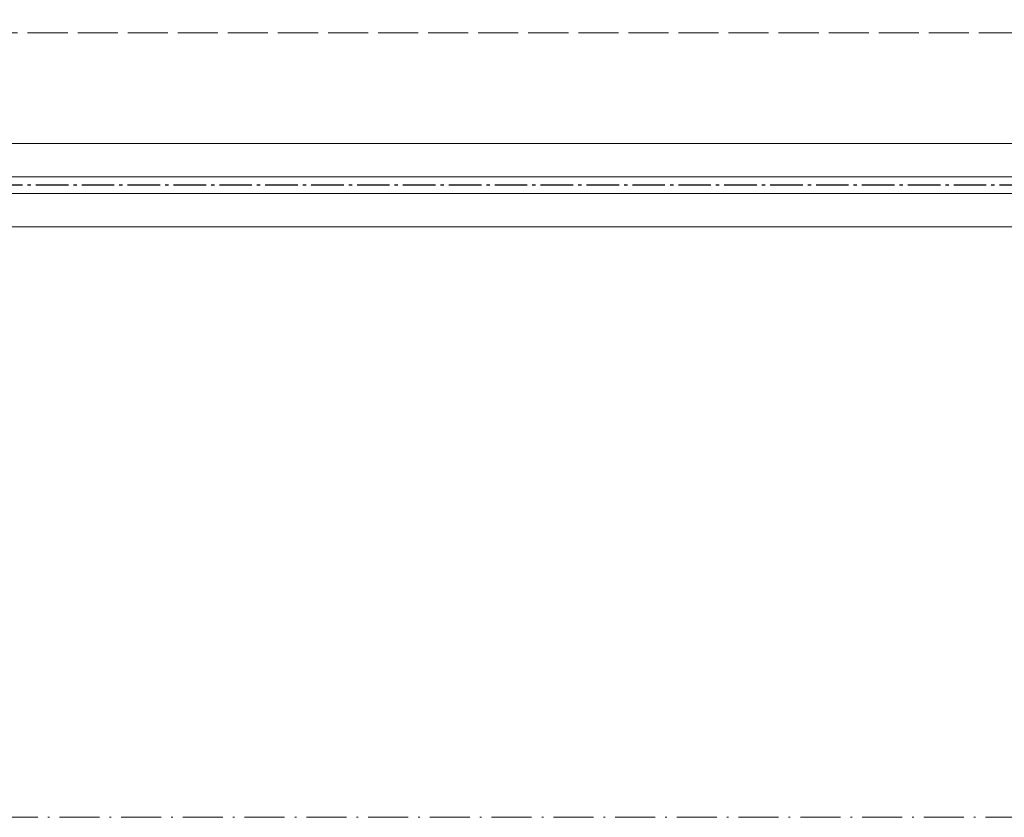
# Model space of a CAD drawing. Header units: inches. Extents: x 44881 to 156022, y 58140 to 83978.
# Tile 110 of 256: x 99129 to 99424, y 72196 to 72435. Entities that reach past the tile are written whole.
import ezdxf

# ---------------------------------------------------------------- set-up
doc = ezdxf.new("R2010")
doc.units = ezdxf.units.IN
for name, pattern in [('ACAD_ISO02W100', [15, 12, -3]), ('ACAD_ISO10W100', [18.5, 12, -3, 0.5, -3]), ('AM_DIN_G_W050', [13.75, 9.75, -1.5, 1, -1.5])]:
    doc.linetypes.add(name, pattern=pattern)
for name, color, linetype, lineweight in [('!_A_01_TENKÁ', 8, 'Continuous', 13), ('!_A_03_ČIARKOVANÁ', 41, 'ACAD_ISO02W100', 13), ('!_A_04_BODKOČIARKOVANÁ', 30, 'ACAD_ISO10W100', 13), ('AM_7', 4, 'AM_DIN_G_W050', 25)]:
    doc.layers.add(name, color=color, linetype=linetype, lineweight=lineweight)

msp = doc.modelspace()

# ---------------------------------------------------------------- linework, layer by layer
at = {"layer": '!_A_01_TENKÁ', "color": 14, "true_color": 0xa30000}
for p, q in [((101343.74, 72397.62), (97507.33, 72397.62)), ((97507.33, 72387.62), (101343.74, 72387.62)), ((101343.74, 72382.62), (97507.33, 72382.62)), ((97507.33, 72372.62), (101343.74, 72372.62))]:
    msp.add_line(p, q, dxfattribs=at)
at = {"layer": '!_A_03_ČIARKOVANÁ', "color": 14, "true_color": 0xa30000}
msp.add_lwpolyline([(93326.54, 72430.78), (109629.54, 72430.78)], dxfattribs=at)
at = {"layer": '!_A_04_BODKOČIARKOVANÁ', "color": 14, "true_color": 0xa30000}
msp.add_lwpolyline([(109864.54, 74758.78), (109864.54, 72195.78), (93311.54, 72195.78)], dxfattribs=at)
at = {"layer": 'AM_7', "color": 14, "true_color": 0xa30000}
msp.add_line((101343.74, 72385.12), (97483.63, 72385.12), dxfattribs=at)

doc.saveas('drawing.dxf')
